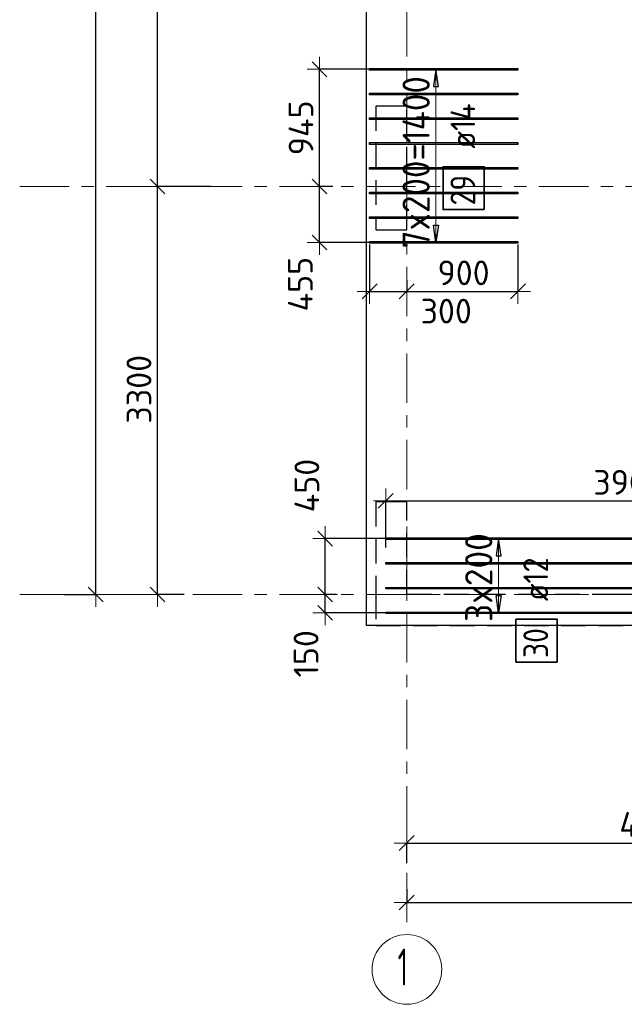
# Model space of a CAD drawing. Header units: metres. Extents: x -38 to 100, y -15 to 19.
# Tile 2 of 63: x -2.63 to 2.26, y -3.31 to 4.65. Entities that reach past the tile are written whole.
import ezdxf

# ---------------------------------------------------------------- set-up
doc = ezdxf.new("R2010")
doc.units = ezdxf.units.M
doc.header["$PDMODE"] = 65
for name, pattern in [('______11', [0.5, 0.4, -0.05, 0, -0.05]), ('______2', [0.27, 0.2, -0.07]), ('______5', [1.1, 0.8, -0.1, 0.1, -0.1])]:
    doc.linetypes.add(name, pattern=pattern)
for name, color, linetype, lineweight in [('XR$2$Осевая линия (1)', 7, '______5', 13), ('XR$2$Размерная линия (1)', 7, 'Continuous', 13), ('XR$3$Перекрытие (1)', 7, 'Continuous', 35), ('XR$3$Размерная линия (1)', 7, 'Continuous', 13), ('XR$5$Стена (1)', 7, 'Continuous', 35)]:
    doc.layers.add(name, color=color, linetype=linetype, lineweight=lineweight)
doc.layers.add('XR$3$Арм.стержн.Доп. Арм верхн.зоны Х', color=7, linetype='Continuous', lineweight=35, true_color=0x8c8cff)
doc.styles.add('ISOCPEUR', font='txt')
doc.dimstyles.new('DIMSTYLE_2', dxfattribs={"dimtxt": 0.2, "dimasz": 0.2, "dimexe": 0, "dimexo": 0, "dimgap": 0.1, "dimtad": 2, "dimdec": 0, "dimlfac": 1000, "dimrnd": 5, "dimzin": 12, "dimdsep": 46, "dimtxsty": 'ISOCPEUR', "dimblk1": 'ALL_ML_STRICH', "dimblk2": 'ALL_ML_STRICH', "dimsah": 1, "dimcen": 0, "dimclrd": 7, "dimclre": 256, "dimclrt": 7, "dimadec": 0, "dimazin": 0, "dimtfac": 1, "dimtdec": 0, "dimtix": 1, "dimtmove": 2, "dimatfit": 3, "dimfxl": 0, "dimtzin": 0, "dimlwd": 0, "dimlwe": -3, "dimarcsym": 0})
doc.dimstyles.new('DIMSTYLE_3', dxfattribs={"dimtxt": 0.2, "dimasz": 0.2, "dimexe": 0, "dimexo": 0, "dimgap": 0.1, "dimtad": 2, "dimdec": 0, "dimlfac": 1000, "dimrnd": 5, "dimzin": 12, "dimdsep": 46, "dimtxsty": 'ISOCPEUR', "dimblk1": 'ALL_ML_STRICH', "dimblk2": 'ALL_ML_STRICH', "dimsah": 1, "dimcen": 0, "dimclrd": 7, "dimclre": 256, "dimclrt": 7, "dimadec": 0, "dimazin": 0, "dimtfac": 1, "dimtdec": 0, "dimtix": 1, "dimtmove": 2, "dimatfit": 3, "dimfxl": 0, "dimtzin": 0, "dimlwd": 0, "dimlwe": -3, "dimarcsym": 0})
doc.dimstyles.new('DIMSTYLE_6', dxfattribs={"dimtxt": 0.2, "dimasz": 0.2, "dimexe": 0, "dimexo": 0, "dimgap": 0.1, "dimtad": 2, "dimdec": 0, "dimlfac": 1000, "dimrnd": 5, "dimzin": 12, "dimdsep": 46, "dimtxsty": 'ISOCPEUR', "dimblk1": 'ALL_ML_STRICH', "dimblk2": 'ALL_ML_STRICH', "dimsah": 1, "dimcen": 0, "dimclrd": 7, "dimclre": 256, "dimclrt": 7, "dimadec": 0, "dimazin": 0, "dimtfac": 1, "dimtdec": 0, "dimtix": 1, "dimtmove": 2, "dimatfit": 3, "dimfxl": 0, "dimtvp": 1.2, "dimtzin": 0, "dimlwd": 0, "dimlwe": -3, "dimarcsym": 0})
doc.dimstyles.new('DIMSTYLE_7', dxfattribs={"dimtxt": 0.2, "dimasz": 0.2, "dimexe": 0, "dimexo": 0, "dimgap": 0.1, "dimtad": 0, "dimdec": 0, "dimlfac": 1000, "dimrnd": 5, "dimzin": 12, "dimdsep": 46, "dimtxsty": 'ISOCPEUR', "dimblk1": 'ALL_ML_STRICH', "dimblk2": 'ALL_ML_STRICH', "dimsah": 1, "dimcen": 0, "dimclrd": 7, "dimclre": 256, "dimclrt": 7, "dimadec": 0, "dimazin": 0, "dimtfac": 1, "dimtdec": 0, "dimtix": 1, "dimtmove": 2, "dimatfit": 3, "dimfxl": 0, "dimtvp": 1.2, "dimtzin": 0, "dimlwd": 0, "dimlwe": -3, "dimarcsym": 0})

# ---------------------------------------------------------------- blocks, each defined once
blk = doc.blocks.new('ALL_ML_STRICH')
at = {"color": 0, "linetype": 'ByBlock', "lineweight": -2}
for p, q in [((0, -0.5), (0, 0.5)), ((-1, 0), (0.5, 0)), ((-0.3, -0.3), (0.3, 0.3))]:
    blk.add_line(p, q, dxfattribs=at)
blk = doc.blocks.new('*D5')
at = {"layer": 'DEFPOINTS', "color": 7, "linetype": 'Continuous', "lineweight": 13, "transparency": 33554687}
for p in [(0.5, -2.009), (4.5, -2.0432), (0.5, -2.1515)]:
    blk.add_point(p, dxfattribs=at)
at = {"layer": 'XR$2$Размерная линия (1)', "color": 9, "linetype": 'Continuous', "lineweight": -2, "true_color": 0xc7c7c7, "transparency": 33554687}
for p, q in [((0.5, -2.1715), (0.5, -2.009)), ((4.5, -2.0632), (4.5, -2.009))]:
    blk.add_line(p, q, dxfattribs=at)
at = {"layer": 'XR$2$Размерная линия (1)', "color": 7, "linetype": 'Continuous', "lineweight": -2, "transparency": 33554687}
blk.add_line((0.5, -2.009), (4.5, -2.009), dxfattribs=at)
at = {"layer": 'XR$2$Размерная линия (1)', "color": 7, "linetype": 'Continuous', "lineweight": 13, "transparency": 33554687, "xscale": 0.2, "yscale": 0.2, "zscale": 0.2, "rotation": 180}
blk.add_blockref('ALL_ML_STRICH', (0.5, -2.009), dxfattribs=at)
at = {"layer": 'XR$2$Размерная линия (1)', "color": 7, "linetype": 'Continuous', "lineweight": 13, "transparency": 33554687, "xscale": 0.2, "yscale": 0.2, "zscale": 0.2}
blk.add_blockref('ALL_ML_STRICH', (4.5, -2.009), dxfattribs=at)
at = {"layer": 'XR$2$Размерная линия (1)', "color": 7, "linetype": 'Continuous', "lineweight": 13, "transparency": 33554687, "insert": (2.5, -1.859), "char_height": 0.2, "width": 0.8, "attachment_point": 5, "style": 'ISOCPEUR'}
blk.add_mtext('\\A1;{4000}', dxfattribs=at)
blk = doc.blocks.new('*D18')
at = {"layer": 'DEFPOINTS', "color": 7, "linetype": 'Continuous', "lineweight": 13, "transparency": 33554687}
for p in [(0.5, -2.3633), (61.6, -2.4001), (0.5, -2.4901)]:
    blk.add_point(p, dxfattribs=at)
at = {"layer": 'XR$2$Размерная линия (1)', "color": 9, "linetype": 'Continuous', "lineweight": -2, "true_color": 0xc7c7c7, "transparency": 33554687}
for p, q in [((0.5, -2.3833), (0.5, -2.4901)), ((61.6, -2.4201), (61.6, -2.4901))]:
    blk.add_line(p, q, dxfattribs=at)
at = {"layer": 'XR$2$Размерная линия (1)', "color": 7, "linetype": 'Continuous', "lineweight": -2, "transparency": 33554687}
blk.add_line((0.5, -2.4901), (61.6, -2.4901), dxfattribs=at)
at = {"layer": 'XR$2$Размерная линия (1)', "color": 7, "linetype": 'Continuous', "lineweight": 13, "transparency": 33554687, "xscale": 0.2, "yscale": 0.2, "zscale": 0.2, "rotation": 180}
blk.add_blockref('ALL_ML_STRICH', (0.5, -2.4901), dxfattribs=at)
at = {"layer": 'XR$2$Размерная линия (1)', "color": 7, "linetype": 'Continuous', "lineweight": 13, "transparency": 33554687, "xscale": 0.2, "yscale": 0.2, "zscale": 0.2}
blk.add_blockref('ALL_ML_STRICH', (61.6, -2.4901), dxfattribs=at)
at = {"layer": 'XR$2$Размерная линия (1)', "color": 7, "linetype": 'Continuous', "lineweight": 13, "transparency": 33554687, "insert": (31.1, -2.3401), "char_height": 0.2, "width": 1, "attachment_point": 5, "style": 'ISOCPEUR'}
blk.add_mtext('\\A1;{61100}', dxfattribs=at)
blk = doc.blocks.new('*D33')
at = {"layer": 'DEFPOINTS', "color": 7, "linetype": 'Continuous', "lineweight": 13, "transparency": 33554687}
for p in [(-1.6986, 16.4), (-2.2938, 0), (-2.0153, 0)]:
    blk.add_point(p, dxfattribs=at)
at = {"layer": 'XR$2$Размерная линия (1)', "color": 9, "linetype": 'Continuous', "lineweight": -2, "true_color": 0xc7c7c7, "transparency": 33554687}
for p, q in [((-1.7186, 16.4), (-2.0153, 16.4)), ((-2.2738, 0), (-2.0153, 0))]:
    blk.add_line(p, q, dxfattribs=at)
at = {"layer": 'XR$2$Размерная линия (1)', "color": 7, "linetype": 'Continuous', "lineweight": -2, "transparency": 33554687}
blk.add_line((-2.0153, 0), (-2.0153, 16.4), dxfattribs=at)
at = {"layer": 'XR$2$Размерная линия (1)', "color": 7, "linetype": 'Continuous', "lineweight": 13, "transparency": 33554687, "xscale": 0.2, "yscale": 0.2, "zscale": 0.2}
for p, rotation in [((-2.0153, 16.4), 90), ((-2.0153, 0), 270)]:
    blk.add_blockref('ALL_ML_STRICH', p, dxfattribs=dict(at, rotation=rotation))
at = {"layer": 'XR$2$Размерная линия (1)', "color": 7, "linetype": 'Continuous', "lineweight": 13, "transparency": 33554687, "insert": (-2.1653, 8.22), "char_height": 0.2, "width": 1, "attachment_point": 5, "rotation": 90, "style": 'ISOCPEUR'}
blk.add_mtext('\\A1;{16400}', dxfattribs=at)
blk = doc.blocks.new('*D34')
at = {"layer": 'DEFPOINTS', "color": 7, "linetype": 'Continuous', "lineweight": 13, "transparency": 33554687}
for p in [(-1.0635, 3.3), (-1.5153, 0), (-1.2803, 0)]:
    blk.add_point(p, dxfattribs=at)
at = {"layer": 'XR$2$Размерная линия (1)', "color": 9, "linetype": 'Continuous', "lineweight": -2, "true_color": 0xc7c7c7, "transparency": 33554687}
for p, q in [((-1.0835, 3.3), (-1.5153, 3.3)), ((-1.3003, 0), (-1.5153, 0))]:
    blk.add_line(p, q, dxfattribs=at)
at = {"layer": 'XR$2$Размерная линия (1)', "color": 7, "linetype": 'Continuous', "lineweight": -2, "transparency": 33554687}
blk.add_line((-1.5153, 0), (-1.5153, 3.3), dxfattribs=at)
at = {"layer": 'XR$2$Размерная линия (1)', "color": 7, "linetype": 'Continuous', "lineweight": 13, "transparency": 33554687, "xscale": 0.2, "yscale": 0.2, "zscale": 0.2}
for p, rotation in [((-1.5153, 3.3), 90), ((-1.5153, 0), 270)]:
    blk.add_blockref('ALL_ML_STRICH', p, dxfattribs=dict(at, rotation=rotation))
at = {"layer": 'XR$2$Размерная линия (1)', "color": 7, "linetype": 'Continuous', "lineweight": 13, "transparency": 33554687, "insert": (-1.6653, 1.66), "char_height": 0.2, "width": 0.8, "attachment_point": 5, "rotation": 90, "style": 'ISOCPEUR'}
blk.add_mtext('\\A1;{3300}', dxfattribs=at)
blk = doc.blocks.new('*D35')
at = {"layer": 'DEFPOINTS', "color": 7, "linetype": 'Continuous', "lineweight": 13, "transparency": 33554687}
for p in [(-1.1719, 7.4), (-1.5153, 3.3), (-1.0635, 3.3)]:
    blk.add_point(p, dxfattribs=at)
at = {"layer": 'XR$2$Размерная линия (1)', "color": 9, "linetype": 'Continuous', "lineweight": -2, "true_color": 0xc7c7c7, "transparency": 33554687}
for p, q in [((-1.1919, 7.4), (-1.5153, 7.4)), ((-1.0835, 3.3), (-1.5153, 3.3))]:
    blk.add_line(p, q, dxfattribs=at)
at = {"layer": 'XR$2$Размерная линия (1)', "color": 7, "linetype": 'Continuous', "lineweight": -2, "transparency": 33554687}
blk.add_line((-1.5153, 3.3), (-1.5153, 7.4), dxfattribs=at)
at = {"layer": 'XR$2$Размерная линия (1)', "color": 7, "linetype": 'Continuous', "lineweight": 13, "transparency": 33554687, "xscale": 0.2, "yscale": 0.2, "zscale": 0.2}
for p, rotation in [((-1.5153, 7.4), 90), ((-1.5153, 3.3), 270)]:
    blk.add_blockref('ALL_ML_STRICH', p, dxfattribs=dict(at, rotation=rotation))
at = {"layer": 'XR$2$Размерная линия (1)', "color": 7, "linetype": 'Continuous', "lineweight": 13, "transparency": 33554687, "insert": (-1.6653, 5.37), "char_height": 0.2, "width": 0.8, "attachment_point": 5, "rotation": 90, "style": 'ISOCPEUR'}
blk.add_mtext('\\A1;{4100}', dxfattribs=at)
blk = doc.blocks.new('*D73')
at = {"layer": 'DEFPOINTS', "color": 7, "linetype": 'Continuous', "lineweight": 13, "transparency": 33554687}
for p in [(0.3303, 0.7575), (0.3303, 0.3596), (4.2303, 0.3459)]:
    blk.add_point(p, dxfattribs=at)
at = {"layer": 'XR$3$Размерная линия (1)', "color": 9, "linetype": 'Continuous', "lineweight": -2, "true_color": 0xc7c7c7, "transparency": 33554687}
for p, q in [((0.3303, 0.3796), (0.3303, 0.7575)), ((4.2303, 0.3659), (4.2303, 0.7575))]:
    blk.add_line(p, q, dxfattribs=at)
at = {"layer": 'XR$3$Размерная линия (1)', "color": 7, "linetype": 'Continuous', "lineweight": -2, "transparency": 33554687}
blk.add_line((0.3303, 0.7575), (4.2303, 0.7575), dxfattribs=at)
at = {"layer": 'XR$3$Размерная линия (1)', "color": 7, "linetype": 'Continuous', "lineweight": 13, "transparency": 33554687, "xscale": 0.2, "yscale": 0.2, "zscale": 0.2, "rotation": 180}
blk.add_blockref('ALL_ML_STRICH', (0.3303, 0.7575), dxfattribs=at)
at = {"layer": 'XR$3$Размерная линия (1)', "color": 7, "linetype": 'Continuous', "lineweight": 13, "transparency": 33554687, "xscale": 0.2, "yscale": 0.2, "zscale": 0.2}
blk.add_blockref('ALL_ML_STRICH', (4.2303, 0.7575), dxfattribs=at)
at = {"layer": 'XR$3$Размерная линия (1)', "color": 7, "linetype": 'Continuous', "lineweight": 13, "transparency": 33554687, "insert": (2.2903, 0.9075), "char_height": 0.2, "width": 0.8, "attachment_point": 5, "style": 'ISOCPEUR'}
blk.add_mtext('\\A1;{3900}', dxfattribs=at)
blk = doc.blocks.new('*D95')
at = {"layer": 'DEFPOINTS', "color": 7, "linetype": 'Continuous', "lineweight": 13, "transparency": 33554687}
for p in [(-0.0508, 0), (-0.1589, -0.1479), (0.3816, -0.1479)]:
    blk.add_point(p, dxfattribs=at)
at = {"layer": 'XR$3$Размерная линия (1)', "color": 9, "linetype": 'Continuous', "lineweight": -2, "true_color": 0xc7c7c7, "transparency": 33554687}
for p, q in [((-0.0708, 0), (-0.1589, 0)), ((0.3616, -0.1479), (-0.1589, -0.1479))]:
    blk.add_line(p, q, dxfattribs=at)
at = {"layer": 'XR$3$Размерная линия (1)', "color": 7, "linetype": 'Continuous', "lineweight": -2, "transparency": 33554687}
blk.add_line((-0.1589, -0.1479), (-0.1589, 0), dxfattribs=at)
at = {"layer": 'XR$3$Размерная линия (1)', "color": 7, "linetype": 'Continuous', "lineweight": 13, "transparency": 33554687, "xscale": 0.2, "yscale": 0.2, "zscale": 0.2}
for p, rotation in [((-0.1589, 0), 90), ((-0.1589, -0.1479), 270)]:
    blk.add_blockref('ALL_ML_STRICH', p, dxfattribs=dict(at, rotation=rotation))
at = {"layer": 'XR$3$Размерная линия (1)', "color": 7, "linetype": 'Continuous', "lineweight": 13, "transparency": 33554687, "insert": (-0.3137, -0.4791), "char_height": 0.2, "width": 0.6, "attachment_point": 5, "rotation": 90, "style": 'ISOCPEUR'}
blk.add_mtext('\\A1;{150}', dxfattribs=at)
blk = doc.blocks.new('*D96')
at = {"layer": 'DEFPOINTS', "color": 7, "linetype": 'Continuous', "lineweight": 13, "transparency": 33554687}
for p in [(0.4035, 0.4521), (-0.1589, 0), (-0.0508, 0)]:
    blk.add_point(p, dxfattribs=at)
at = {"layer": 'XR$3$Размерная линия (1)', "color": 9, "linetype": 'Continuous', "lineweight": -2, "true_color": 0xc7c7c7, "transparency": 33554687}
for p, q in [((0.3835, 0.4521), (-0.1589, 0.4521)), ((-0.0708, 0), (-0.1589, 0))]:
    blk.add_line(p, q, dxfattribs=at)
at = {"layer": 'XR$3$Размерная линия (1)', "color": 7, "linetype": 'Continuous', "lineweight": -2, "transparency": 33554687}
blk.add_line((-0.1589, 0), (-0.1589, 0.4521), dxfattribs=at)
at = {"layer": 'XR$3$Размерная линия (1)', "color": 7, "linetype": 'Continuous', "lineweight": 13, "transparency": 33554687, "xscale": 0.2, "yscale": 0.2, "zscale": 0.2}
for p, rotation in [((-0.1589, 0.4521), 90), ((-0.1589, 0), 270)]:
    blk.add_blockref('ALL_ML_STRICH', p, dxfattribs=dict(at, rotation=rotation))
at = {"layer": 'XR$3$Размерная линия (1)', "color": 7, "linetype": 'Continuous', "lineweight": 13, "transparency": 33554687, "insert": (-0.3074, 0.8813), "char_height": 0.2, "width": 0.6, "attachment_point": 5, "rotation": 90, "style": 'ISOCPEUR'}
blk.add_mtext('\\A1;{450}', dxfattribs=at)
blk = doc.blocks.new('*D256')
at = {"layer": 'DEFPOINTS', "color": 7, "linetype": 'Continuous', "lineweight": 13, "transparency": 33554687}
for p in [(-0.0766, 3.3), (-0.2049, 2.8472), (0.5861, 2.8472)]:
    blk.add_point(p, dxfattribs=at)
at = {"layer": 'XR$3$Размерная линия (1)', "color": 9, "linetype": 'Continuous', "lineweight": -2, "true_color": 0xc7c7c7, "transparency": 33554687}
for p, q in [((-0.0966, 3.3), (-0.2049, 3.3)), ((0.5661, 2.8472), (-0.2049, 2.8472))]:
    blk.add_line(p, q, dxfattribs=at)
at = {"layer": 'XR$3$Размерная линия (1)', "color": 7, "linetype": 'Continuous', "lineweight": -2, "transparency": 33554687}
blk.add_line((-0.2049, 2.8472), (-0.2049, 3.3), dxfattribs=at)
at = {"layer": 'XR$3$Размерная линия (1)', "color": 7, "linetype": 'Continuous', "lineweight": 13, "transparency": 33554687, "xscale": 0.2, "yscale": 0.2, "zscale": 0.2}
for p, rotation in [((-0.2049, 3.3), 90), ((-0.2049, 2.8472), 270)]:
    blk.add_blockref('ALL_ML_STRICH', p, dxfattribs=dict(at, rotation=rotation))
at = {"layer": 'XR$3$Размерная линия (1)', "color": 7, "linetype": 'Continuous', "lineweight": 13, "transparency": 33554687, "insert": (-0.3604, 2.51), "char_height": 0.2, "width": 0.6, "attachment_point": 5, "rotation": 90, "style": 'ISOCPEUR'}
blk.add_mtext('\\A1;{455}', dxfattribs=at)
blk = doc.blocks.new('*D257')
at = {"layer": 'DEFPOINTS', "color": 7, "linetype": 'Continuous', "lineweight": 13, "transparency": 33554687}
for p in [(0.5647, 4.2472), (-0.2049, 3.3), (-0.0766, 3.3)]:
    blk.add_point(p, dxfattribs=at)
at = {"layer": 'XR$3$Размерная линия (1)', "color": 9, "linetype": 'Continuous', "lineweight": -2, "true_color": 0xc7c7c7, "transparency": 33554687}
for p, q in [((0.5447, 4.2472), (-0.2049, 4.2472)), ((-0.0966, 3.3), (-0.2049, 3.3))]:
    blk.add_line(p, q, dxfattribs=at)
at = {"layer": 'XR$3$Размерная линия (1)', "color": 7, "linetype": 'Continuous', "lineweight": -2, "transparency": 33554687}
blk.add_line((-0.2049, 3.3), (-0.2049, 4.2472), dxfattribs=at)
at = {"layer": 'XR$3$Размерная линия (1)', "color": 7, "linetype": 'Continuous', "lineweight": 13, "transparency": 33554687, "xscale": 0.2, "yscale": 0.2, "zscale": 0.2}
for p, rotation in [((-0.2049, 4.2472), 90), ((-0.2049, 3.3), 270)]:
    blk.add_blockref('ALL_ML_STRICH', p, dxfattribs=dict(at, rotation=rotation))
at = {"layer": 'XR$3$Размерная линия (1)', "color": 7, "linetype": 'Continuous', "lineweight": 13, "transparency": 33554687, "insert": (-0.3549, 3.7736), "char_height": 0.2, "width": 0.6, "attachment_point": 5, "rotation": 90, "style": 'ISOCPEUR'}
blk.add_mtext('\\A1;{945}', dxfattribs=at)
blk = doc.blocks.new('*D266')
at = {"layer": 'DEFPOINTS', "color": 7, "linetype": 'Continuous', "lineweight": 13, "transparency": 33554687}
for p in [(0.2, 2.8502), (0.5, 2.5607), (0.2, 2.4513)]:
    blk.add_point(p, dxfattribs=at)
at = {"layer": 'XR$3$Размерная линия (1)', "color": 9, "linetype": 'Continuous', "lineweight": -2, "true_color": 0xc7c7c7, "transparency": 33554687}
for p, q in [((0.2, 2.8302), (0.2, 2.4513)), ((0.5, 2.5407), (0.5, 2.4513))]:
    blk.add_line(p, q, dxfattribs=at)
at = {"layer": 'XR$3$Размерная линия (1)', "color": 7, "linetype": 'Continuous', "lineweight": -2, "transparency": 33554687}
blk.add_line((0.2, 2.4513), (0.5, 2.4513), dxfattribs=at)
at = {"layer": 'XR$3$Размерная линия (1)', "color": 7, "linetype": 'Continuous', "lineweight": 13, "transparency": 33554687, "xscale": 0.2, "yscale": 0.2, "zscale": 0.2, "rotation": 180}
blk.add_blockref('ALL_ML_STRICH', (0.2, 2.4513), dxfattribs=at)
at = {"layer": 'XR$3$Размерная линия (1)', "color": 7, "linetype": 'Continuous', "lineweight": 13, "transparency": 33554687, "xscale": 0.2, "yscale": 0.2, "zscale": 0.2}
blk.add_blockref('ALL_ML_STRICH', (0.5, 2.4513), dxfattribs=at)
at = {"layer": 'XR$3$Размерная линия (1)', "color": 7, "linetype": 'Continuous', "lineweight": 13, "transparency": 33554687, "insert": (0.8196, 2.2917), "char_height": 0.2, "width": 0.6, "attachment_point": 5, "style": 'ISOCPEUR'}
blk.add_mtext('\\A1;{300}', dxfattribs=at)
blk = doc.blocks.new('*D267')
at = {"layer": 'DEFPOINTS', "color": 7, "linetype": 'Continuous', "lineweight": 13, "transparency": 33554687}
for p in [(1.4, 2.8502), (0.5, 2.5607), (0.5, 2.4513)]:
    blk.add_point(p, dxfattribs=at)
at = {"layer": 'XR$3$Размерная линия (1)', "color": 9, "linetype": 'Continuous', "lineweight": -2, "true_color": 0xc7c7c7, "transparency": 33554687}
for p, q in [((1.4, 2.8302), (1.4, 2.4513)), ((0.5, 2.5407), (0.5, 2.4513))]:
    blk.add_line(p, q, dxfattribs=at)
at = {"layer": 'XR$3$Размерная линия (1)', "color": 7, "linetype": 'Continuous', "lineweight": -2, "transparency": 33554687}
blk.add_line((0.5, 2.4513), (1.4, 2.4513), dxfattribs=at)
at = {"layer": 'XR$3$Размерная линия (1)', "color": 7, "linetype": 'Continuous', "lineweight": 13, "transparency": 33554687, "xscale": 0.2, "yscale": 0.2, "zscale": 0.2, "rotation": 180}
blk.add_blockref('ALL_ML_STRICH', (0.5, 2.4513), dxfattribs=at)
at = {"layer": 'XR$3$Размерная линия (1)', "color": 7, "linetype": 'Continuous', "lineweight": 13, "transparency": 33554687, "xscale": 0.2, "yscale": 0.2, "zscale": 0.2}
blk.add_blockref('ALL_ML_STRICH', (1.4, 2.4513), dxfattribs=at)
at = {"layer": 'XR$3$Размерная линия (1)', "color": 7, "linetype": 'Continuous', "lineweight": 13, "transparency": 33554687, "insert": (0.96, 2.6013), "char_height": 0.2, "width": 0.6, "attachment_point": 5, "style": 'ISOCPEUR'}
blk.add_mtext('\\A1;{900}', dxfattribs=at)

msp = doc.modelspace()

# ---------------------------------------------------------------- linework, layer by layer
at = {"layer": 'XR$2$Осевая линия (1)', "color": 253, "linetype": '______11', "lineweight": 13, "true_color": 0xa0a0a0, "transparency": 33554687}
for p, q in [((0.5, -2.65), (0.5, 18.35)), ((-2.63, 3.3), (62.6, 3.3)), ((-2.63, 0), (62.6, 0))]:
    msp.add_line(p, q, dxfattribs=at)
at = {"layer": 'XR$2$Осевая линия (1)', "color": 7, "linetype": 'Continuous', "lineweight": 13, "transparency": 33554687}
msp.add_circle((0.5019, -3.0314), 0.2819, dxfattribs=at)
at = {"layer": 'XR$3$Арм.стержн.Доп. Арм верхн.зоны Х', "color": 253, "linetype": 'Continuous', "lineweight": -3, "true_color": 0xa0a0a0, "transparency": 33554687}
for p, q in [((0.7363, 4.2472), (0.6363, 4.2472)), ((0.7363, 4.2472), (0.8363, 4.2472)), ((0.7363, 2.8472), (0.6363, 2.8472)), ((0.7363, 2.8472), (0.8363, 2.8472)), ((1.2429, 0.4521), (1.1429, 0.4521)), ((1.2429, 0.4521), (1.3429, 0.4521)), ((1.2429, -0.1479), (1.1429, -0.1479)), ((1.2429, -0.1479), (1.3429, -0.1479))]:
    msp.add_line(p, q, dxfattribs=at)
at = {"layer": 'XR$3$Арм.стержн.Доп. Арм верхн.зоны Х', "color": 7, "linetype": 'Continuous', "lineweight": 25, "transparency": 33554687}
for p, q in [((0.7363, 4.2472), (0.7163, 4.1072)), ((0.7563, 4.1072), (0.7363, 4.2472)), ((0.7163, 4.1072), (0.7563, 4.1072)), ((0.7363, 2.8472), (0.7163, 2.9872)), ((0.7163, 2.9872), (0.7563, 2.9872)), ((0.7563, 2.9872), (0.7363, 2.8472)), ((1.2429, 0.4521), (1.2229, 0.3121)), ((1.2629, 0.3121), (1.2429, 0.4521)), ((1.2229, 0.3121), (1.2629, 0.3121)), ((1.2429, -0.1479), (1.2229, -0.0079)), ((1.2229, -0.0079), (1.2629, -0.0079)), ((1.2629, -0.0079), (1.2429, -0.1479))]:
    msp.add_line(p, q, dxfattribs=at)
at = {"layer": 'XR$3$Арм.стержн.Доп. Арм верхн.зоны Х', "color": 7, "linetype": 'Continuous', "lineweight": 13, "transparency": 33554687}
for p, q in [((0.7363, 4.2472), (0.7363, 4.2472)), ((0.7363, 2.8472), (0.7363, 4.2472)), ((0.7363, 2.8472), (0.7363, 2.8472)), ((1.2429, 0.4521), (1.2429, 0.4521)), ((1.2429, -0.1479), (1.2429, 0.4521)), ((1.2429, -0.1479), (1.2429, -0.1479))]:
    msp.add_line(p, q, dxfattribs=at)
at = {"layer": 'XR$3$Арм.стержн.Доп. Арм верхн.зоны Х', "color": 7, "linetype": 'Continuous', "lineweight": 25, "transparency": 33554687}
for points in [[(0.2, 4.2542), (1.4, 4.2542), (1.4, 4.2402), (0.2, 4.2402), (0.2, 4.2542)], [(0.2, 4.0542), (1.4, 4.0542), (1.4, 4.0402), (0.2, 4.0402), (0.2, 4.0542)], [(0.2, 3.8542), (1.4, 3.8542), (1.4, 3.8402), (0.2, 3.8402), (0.2, 3.8542)], [(0.2, 3.6542), (1.4, 3.6542), (1.4, 3.6402), (0.2, 3.6402), (0.2, 3.6542)], [(0.2, 3.4542), (1.4, 3.4542), (1.4, 3.4402), (0.2, 3.4402), (0.2, 3.4542)], [(0.2, 3.2542), (1.4, 3.2542), (1.4, 3.2402), (0.2, 3.2402), (0.2, 3.2542)], [(0.2, 3.0542), (1.4, 3.0542), (1.4, 3.0402), (0.2, 3.0402), (0.2, 3.0542)], [(0.2, 2.8542), (1.4, 2.8542), (1.4, 2.8402), (0.2, 2.8402), (0.2, 2.8542)]]:
    msp.add_lwpolyline(points, dxfattribs=at)
at = {"layer": 'XR$3$Арм.стержн.Доп. Арм верхн.зоны Х', "color": 7, "linetype": 'Continuous', "lineweight": 35, "transparency": 33554687}
for points in [[(1.1277, 3.113), (1.1277, 3.4597), (0.7944, 3.4597), (0.7944, 3.113), (1.1277, 3.113)], [(1.7172, -0.5463), (1.7172, -0.1996), (1.3839, -0.1996), (1.3839, -0.5463), (1.7172, -0.5463)]]:
    msp.add_lwpolyline(points, dxfattribs=at)
at = {"layer": 'XR$3$Арм.стержн.Доп. Арм верхн.зоны Х', "color": 34, "linetype": 'Continuous', "lineweight": 25, "transparency": 33554687}
for points in [[(4.2303, 0.4461), (0.3303, 0.4461), (0.3303, 0.4581), (4.2303, 0.4581), (4.2303, 0.4461)], [(4.2303, 0.2461), (0.3303, 0.2461), (0.3303, 0.2581), (4.2303, 0.2581), (4.2303, 0.2461)], [(4.2303, 0.0461), (0.3303, 0.0461), (0.3303, 0.0581), (4.2303, 0.0581), (4.2303, 0.0461)], [(4.2303, -0.1539), (0.3303, -0.1539), (0.3303, -0.1419), (4.2303, -0.1419), (4.2303, -0.1539)]]:
    msp.add_lwpolyline(points, dxfattribs=at)
at = {"layer": 'XR$3$Перекрытие (1)', "color": 7, "linetype": 'Continuous', "lineweight": 25, "transparency": 33554687}
for p, q in [((0.175, -0.25), (0.175, 14.05)), ((6.65, -0.25), (0.175, -0.25))]:
    msp.add_line(p, q, dxfattribs=at)
at = {"layer": 'XR$5$Стена (1)', "color": 253, "linetype": '______2', "lineweight": -3, "true_color": 0xa0a0a0, "transparency": 33554687}
for p, q in [((0.37, 3.95), (0.25, 3.95)), ((0.25, 3.95), (0.25, 2.95)), ((0.5, 3.95), (0.37, 3.95)), ((0.5, 3.42), (0.5, 3.95)), ((0.5, 3.3), (0.5, 3.42)), ((0.5, 2.95), (0.5, 3.3)), ((0.25, 2.95), (0.37, 2.95)), ((0.37, 2.95), (0.5, 2.95)), ((0.37, 0.75), (0.25, 0.75)), ((0.25, 0.75), (0.25, 0)), ((0.5, 0.75), (0.37, 0.75)), ((0.5, 0), (0.5, 0.75)), ((0.25, 0), (0.25, -0.25)), ((2.2, 0), (0.5, 0)), ((2.32, 0), (2.2, 0)), ((0.25, -0.25), (9.05, -0.25))]:
    msp.add_line(p, q, dxfattribs=at)

# ---------------------------------------------------------------- texts
at = {"layer": 'XR$2$Осевая линия (1)', "color": 7, "linetype": 'Continuous', "lineweight": 13, "transparency": 33554687, "insert": (0.4269, -3.1619), "char_height": 0.3, "width": 0.233333, "attachment_point": 7, "style": 'ISOCPEUR'}
msp.add_mtext('\\W0.56;1', dxfattribs=at)
at = {"layer": 'XR$3$Арм.стержн.Доп. Арм верхн.зоны Х', "color": 7, "linetype": 'Continuous', "lineweight": 13, "transparency": 33554687, "char_height": 0.22, "attachment_point": 7, "rotation": 90, "style": 'ISOCPEUR'}
for s, insert, width in [('\\W0.94;7x200=1400', (0.6863, 2.7992), 1.620839), ('\\W0.95;3x200', (1.1929, -0.2219), 0.873359)]:
    msp.add_mtext(s, dxfattribs=dict(at, insert=insert, width=width))
at = {"layer": 'XR$3$Арм.стержн.Доп. Арм верхн.зоны Х', "color": 7, "linetype": 'Continuous', "lineweight": 25, "transparency": 33554687, "char_height": 0.2, "attachment_point": 7, "rotation": 90, "style": 'ISOCPEUR'}
for s, insert, width in [('\\W0.89; ø14 ', (1.0544, 3.493), 0.769432), ('\\W0.87;29', (1.0544, 3.1464), 0.367208), ('\\W0.89; ø12 ', (1.6439, -0.1663), 0.749105), ('\\W0.87;30', (1.6439, -0.513), 0.367208)]:
    msp.add_mtext(s, dxfattribs=dict(at, insert=insert, width=width))

# ---------------------------------------------------------------- dimensions: what is measured, and where the dimension line sits
at = {"layer": 'XR$2$Размерная линия (1)', "color": 7, "linetype": 'Continuous', "lineweight": 13, "transparency": 33554687}
for base, p1, p2, picture, middle in [((-2.0153, 16.4), (-2.2738, 0), (-1.7186, 16.4), '*D33', (-2.1653, 8.22)), ((-1.5153, 7.4), (-1.0835, 3.3), (-1.1919, 7.4), '*D35', (-1.6653, 5.37)), ((-1.5153, 3.3), (-1.3003, 0), (-1.0835, 3.3), '*D34', (-1.6653, 1.66))]:
    dim = msp.add_linear_dim(base=base, p1=p1, p2=p2, angle=90, dimstyle='DIMSTYLE_3', override={"dimpost": '<>', "dimclrd": 7, "dimclre": 9, "dimclrt": 7, "dimlwd": 0, "dimlwe": 65533}, dxfattribs=at)
    dim.commit()
    dim.dimension.update_dxf_attribs({"geometry": picture, "text_midpoint": middle, "dimtype": 160})
for base, p1, p2, dimstyle, picture, middle in [((4.5, -2.009), (0.5, -2.1715), (4.5, -2.0632), 'DIMSTYLE_2', '*D5', (2.5, -1.859)), ((61.6, -2.4901), (0.5, -2.3833), (61.6, -2.4201), 'DIMSTYLE_3', '*D18', (31.1, -2.3401))]:
    dim = msp.add_linear_dim(base=base, p1=p1, p2=p2, dimstyle=dimstyle, override={"dimpost": '<>', "dimclrd": 7, "dimclre": 9, "dimclrt": 7, "dimlwd": 0, "dimlwe": 65533}, dxfattribs=at)
    dim.commit()
    dim.dimension.update_dxf_attribs({"geometry": picture, "text_midpoint": middle, "dimtype": 160})
at = {"layer": 'XR$3$Размерная линия (1)', "color": 7, "linetype": 'Continuous', "lineweight": 13, "transparency": 33554687}
for base, p1, p2, dimstyle, picture, middle in [((-0.2049, 4.2472), (-0.0966, 3.3), (0.5447, 4.2472), 'DIMSTYLE_3', '*D257', (-0.3549, 3.7736)), ((-0.2049, 3.3), (0.5661, 2.8472), (-0.0966, 3.3), 'DIMSTYLE_6', '*D256', (-0.3604, 2.51)), ((-0.1589, 0.4521), (-0.0708, 0), (0.3835, 0.4521), 'DIMSTYLE_6', '*D96', (-0.3074, 0.8813)), ((-0.1589, 0), (0.3616, -0.1479), (-0.0708, 0), 'DIMSTYLE_6', '*D95', (-0.3137, -0.4791))]:
    dim = msp.add_linear_dim(base=base, p1=p1, p2=p2, angle=90, dimstyle=dimstyle, override={"dimpost": '<>', "dimclrd": 7, "dimclre": 9, "dimclrt": 7, "dimlwd": 0, "dimlwe": 65533}, dxfattribs=at)
    dim.commit()
    dim.dimension.update_dxf_attribs({"geometry": picture, "text_midpoint": middle, "dimtype": 160})
for base, p1, p2, dimstyle, picture, middle in [((0.5, 2.4513), (0.2, 2.8302), (0.5, 2.5407), 'DIMSTYLE_7', '*D266', (0.8196, 2.2917)), ((1.4, 2.4513), (0.5, 2.5407), (1.4, 2.8302), 'DIMSTYLE_3', '*D267', (0.96, 2.6013)), ((4.2303, 0.7575), (0.3303, 0.3796), (4.2303, 0.3659), 'DIMSTYLE_3', '*D73', (2.2903, 0.9075))]:
    dim = msp.add_linear_dim(base=base, p1=p1, p2=p2, dimstyle=dimstyle, override={"dimpost": '<>', "dimclrd": 7, "dimclre": 9, "dimclrt": 7, "dimlwd": 0, "dimlwe": 65533}, dxfattribs=at)
    dim.commit()
    dim.dimension.update_dxf_attribs({"geometry": picture, "text_midpoint": middle, "dimtype": 160})

doc.saveas('drawing.dxf')
